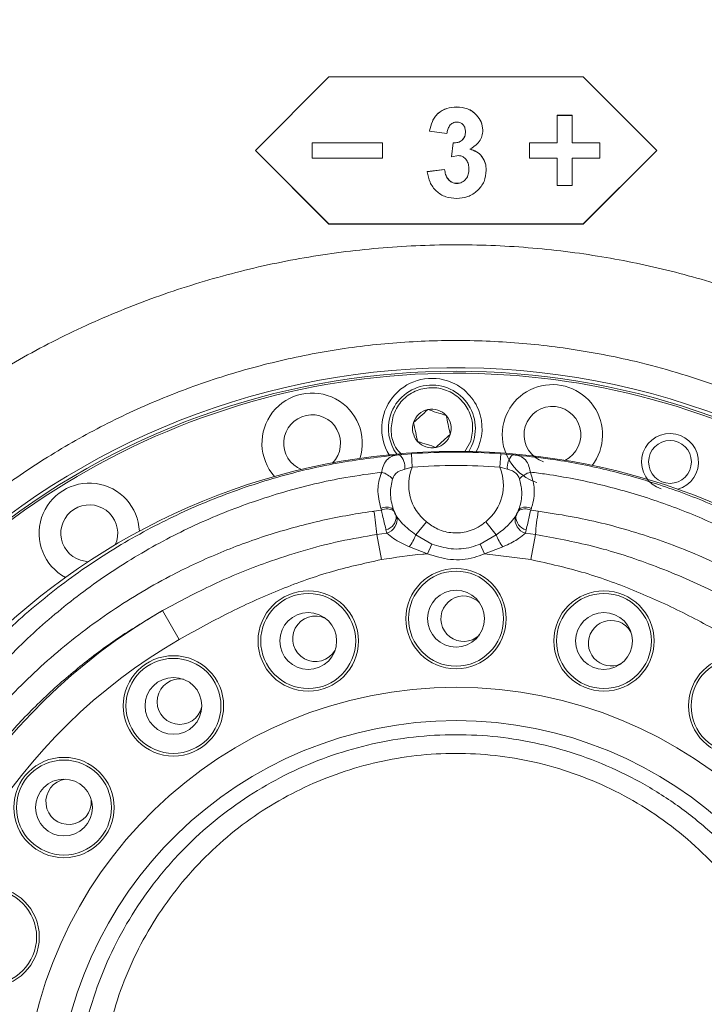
# Model space of a CAD drawing. Header units: millimetres. Extents: x 0 to 16820, y 0 to 11880.
# Tile 26 of 120: x 2656 to 2758, y 8057 to 8204. Entities that reach past the tile are written whole.
import ezdxf

# ---------------------------------------------------------------- set-up
doc = ezdxf.new("R2010")
doc.units = ezdxf.units.MM
doc.header["$LTSCALE"] = 20
doc.linetypes.add('PHANTOM', pattern=[12.7, 6.35, -1.27, 1.27, -1.27, 1.27, -1.27])
doc.styles.add('SLDTEXTSTYLE0', font='TXT', dxfattribs={"width": 0.605})
doc.dimstyles.new('SLDDIMSTYLE0', dxfattribs={"dimtxt": 140, "dimasz": 100, "dimexe": 0, "dimexo": 0.0625, "dimgap": 35, "dimtad": 1, "dimtoh": 1, "dimdec": 0, "dimrnd": 1e-09, "dimzin": 12, "dimdsep": 46, "dimtxsty": 'SLDTEXTSTYLE0', "dimsah": 1, "dimcen": 0.09, "dimadec": 0, "dimazin": 0, "dimtfac": 1, "dimtofl": 0, "dimtmove": 0, "dimatfit": 3, "dimfxl": 0, "dimfrac": 2, "dimtolj": 1, "dimtzin": 12, "dimarcsym": 0})

# ---------------------------------------------------------------- blocks, each defined once
blk = doc.blocks.new('*D5')
at = {"color": 7, "linetype": 'Continuous', "lineweight": 0}
for p, q in [((2720.78, 9015.29), (5150.78, 9015.29)), ((5120.78, 9015.29), (5120.78, 6644.47)), ((2871.03, 6644.47), (5150.78, 6644.47))]:
    blk.add_line(p, q, dxfattribs=at)
for points in [[(5120.78, 9015.29), (5105.78, 8915.29), (5135.78, 8915.29)], [(5120.78, 6644.47), (5135.78, 6744.47), (5105.78, 6744.47)]]:
    blk.add_solid(points, dxfattribs=at)
at = {"color": 7, "linetype": 'Continuous', "lineweight": 0, "insert": (4940.31, 7616), "char_height": 140, "attachment_point": 1, "rotation": 90, "style": 'SLDTEXTSTYLE0'}
blk.add_mtext('2371', dxfattribs=at)

msp = doc.modelspace()

# ---------------------------------------------------------------- linework, layer by layer
at = {"color": 7, "linetype": 'Continuous', "lineweight": 0}
for p, q in [((2701.78, 8195.47), (2690.78, 8184.47)), ((2739.78, 8195.47), (2701.78, 8195.47)), ((2750.78, 8184.47), (2739.78, 8195.47)), ((2720.88, 8190.97), (2720.88, 8190.98)), ((2723.86, 8189.75), (2723.86, 8189.76)), ((2735.91, 8189.73), (2735.91, 8189.72)), ((2738.16, 8189.73), (2735.91, 8189.73)), ((2738.16, 8189.72), (2735.91, 8189.72)), ((2735.91, 8185.59), (2735.91, 8189.72)), ((2738.16, 8189.73), (2738.16, 8189.72)), ((2738.16, 8185.59), (2738.16, 8189.72)), ((2716.82, 8187.37), (2716.82, 8187.39)), ((2719.42, 8186.99), (2716.82, 8187.37)), ((2724.78, 8187.5), (2724.78, 8187.52)), ((2709.78, 8185.61), (2699.28, 8185.61)), ((2699.28, 8185.61), (2699.28, 8185.59)), ((2709.78, 8185.59), (2699.28, 8185.59)), ((2699.28, 8183.34), (2699.28, 8185.59)), ((2709.78, 8185.61), (2709.78, 8185.59)), ((2709.78, 8183.34), (2709.78, 8185.59)), ((2720.11, 8183.52), (2720.35, 8185.62)), ((2720.11, 8183.5), (2720.35, 8185.6)), ((2720.35, 8185.6), (2720.35, 8185.62)), ((2731.78, 8185.61), (2731.78, 8185.59)), ((2735.91, 8185.61), (2731.78, 8185.61)), ((2731.78, 8183.34), (2731.78, 8185.59)), ((2735.91, 8185.59), (2731.78, 8185.59)), ((2742.28, 8185.61), (2738.16, 8185.61)), ((2742.28, 8185.59), (2738.16, 8185.59)), ((2742.28, 8185.61), (2742.28, 8185.59)), ((2742.28, 8183.34), (2742.28, 8185.59)), ((2690.78, 8184.48), (2701.78, 8173.49)), ((2690.78, 8184.47), (2701.78, 8173.47)), ((2739.78, 8173.49), (2750.78, 8184.48)), ((2739.78, 8173.47), (2750.78, 8184.47)), ((2699.28, 8183.34), (2709.78, 8183.34)), ((2721.14, 8183.7), (2720.11, 8183.5)), ((2720.11, 8183.5), (2720.11, 8183.52)), ((2731.78, 8183.34), (2735.91, 8183.34)), ((2735.91, 8179.22), (2735.91, 8183.34)), ((2738.16, 8183.34), (2742.28, 8183.34)), ((2738.16, 8179.22), (2738.16, 8183.34)), ((2716.48, 8181.32), (2719.07, 8181.64)), ((2716.48, 8181.3), (2719.07, 8181.62)), ((2716.48, 8181.3), (2716.48, 8181.32)), ((2719.07, 8181.62), (2719.07, 8181.64)), ((2725.3, 8181.51), (2725.3, 8181.53)), ((2720.9, 8179.54), (2720.9, 8179.56)), ((2735.91, 8179.22), (2738.16, 8179.22)), ((2701.78, 8173.49), (2701.78, 8173.47)), ((2701.78, 8173.49), (2739.78, 8173.49)), ((2701.78, 8173.47), (2739.78, 8173.47)), ((2739.78, 8173.49), (2739.78, 8173.47)), ((2727.47, 8139.13), (2729.23, 8138.98)), ((2664.62, 8123.2), (2665.8, 8122.99))]:
    msp.add_line(p, q, dxfattribs=at)
at = {"color": 8, "linetype": 'Continuous', "lineweight": 0}
for p, q in [((2722.03, 8139.34), (2722.97, 8141.02)), ((2712.34, 8138.98), (2714.1, 8139.13)), ((2714.23, 8137.14), (2714.1, 8139.13)), ((2727.34, 8137.14), (2727.47, 8139.13)), ((2714.23, 8137.14), (2713.11, 8136.81)), ((2728.45, 8136.81), (2727.34, 8137.14)), ((2709.63, 8130.68), (2709.53, 8130.97)), ((2732.04, 8130.97), (2731.94, 8130.68)), ((2708.5, 8130.53), (2709.63, 8130.68)), ((2711.39, 8130.86), (2711.47, 8130.62)), ((2711.85, 8129.83), (2711.93, 8129.7)), ((2729.64, 8129.7), (2729.72, 8129.83)), ((2730.1, 8130.62), (2730.18, 8130.86)), ((2731.94, 8130.68), (2733.07, 8130.53)), ((2714.79, 8127), (2716.35, 8128.95)), ((2726.78, 8127), (2725.21, 8128.95)), ((2708.92, 8127.06), (2710.42, 8127.27)), ((2709.61, 8123.3), (2708.92, 8127.06)), ((2710.42, 8127.27), (2710.3, 8127.74)), ((2714.79, 8127), (2717.16, 8125.63)), ((2724.4, 8125.63), (2726.78, 8127)), ((2731.26, 8127.74), (2731.15, 8127.27)), ((2731.15, 8127.27), (2732.65, 8127.06)), ((2731.95, 8123.3), (2732.65, 8127.06)), ((2716.53, 8124.17), (2713.8, 8125.2)), ((2716.53, 8124.17), (2717.16, 8125.63)), ((2725.04, 8124.17), (2724.4, 8125.63)), ((2727.77, 8125.2), (2725.04, 8124.17)), ((2731.95, 8123.3), (2725.04, 8124.17)), ((2679.39, 8111.34), (2676.9, 8115.67))]:
    msp.add_line(p, q, dxfattribs=at)
at = {"color": 7, "linetype": 'Continuous', "lineweight": 0, "flags": 128}
msp.add_lwpolyline([(2724.26, 8116.91), (2723.95, 8117.17), (2722.96, 8117.69)], dxfattribs=at)
at = {"color": 7, "linetype": 'Continuous', "lineweight": 0}
for centre, radius in [((2752.77, 8137.9), 3.2), ((2720.78, 8114.47), 7.5), ((2698.68, 8111.13), 7.5), ((2720.78, 8114.47), 4.25), ((2742.89, 8111.13), 7.5), ((2698.68, 8111.13), 4.25), ((2742.89, 8111.13), 4.25), ((2678.53, 8101.43), 7.5), ((2763.03, 8101.43), 7.5), ((2678.53, 8101.43), 4.25), ((2662.15, 8086.23), 7.5), ((2662.15, 8086.23), 4.25), ((2650.97, 8066.87), 7.5)]:
    msp.add_circle(centre, radius, dxfattribs=at)
at = {"color": 8, "linetype": 'Continuous', "lineweight": 0}
for centre in [(2720.78, 8114.47), (2698.68, 8111.13), (2742.89, 8111.13), (2678.53, 8101.43), (2763.03, 8101.43), (2662.15, 8086.23), (2650.97, 8066.87)]:
    msp.add_circle(centre, 7.1, dxfattribs=at)
at = {"color": 7, "linetype": 'Continuous', "lineweight": 30}
for centre, radius, start, end in [((2720.78, 7139.47), 1875.82, 300, 180), ((1820.78, 7139.47), 975.82, 25.3311, 79.6689)]:
    msp.add_arc(centre, radius, start, end, dxfattribs=at)
at = {"color": 7, "linetype": 'PHANTOM', "lineweight": 30}
msp.add_arc((2720.78, 7139.47), 1203.01, 352.93959, 127.06041, dxfattribs=at)
at = {"color": 7, "linetype": 'Continuous', "lineweight": 0}
for centre, radius, start, end in [((2720.78, 8039.47), 112.5, 342, 162), ((2720.78, 8039.47), 112, 335.7818, 204.2182), ((2720.78, 8039.47), 111.7, 336.0886, 162), ((2717.17, 8142.9), 7.5, 72, 211.6703), ((2717.17, 8142.9), 6.5, 327.8918, 162), ((2717.17, 8142.9), 7.5, 332.3297, 72), ((2735.19, 8141.96), 7.5, 322.3297, 252), ((2699.26, 8140.7), 7.5, 342.3297, 221.6703), ((2717.17, 8142.9), 2.89, 102, 162), ((2717.17, 8142.9), 2.89, 42, 102), ((2735.19, 8141.96), 4.25, 295.8872, 252), ((2699.26, 8140.7), 4.25, 315.8872, 248.1128), ((2717.17, 8142.9), 6.5, 162, 216.1082), ((2717.17, 8142.9), 2.89, 342, 42), ((2717.17, 8142.9), 2.89, 162, 222), ((2717.17, 8142.9), 2.89, 282, 342), ((2752.77, 8137.9), 4.25, 285.8872, 252), ((2717.17, 8142.9), 2.89, 222, 282), ((2720.78, 8039.47), 100, 2.5473, 177.4527), ((2665.94, 8127.24), 7.5, 2.3297, 241.6703), ((2665.94, 8127.24), 4.25, 335.8872, 252), ((2721.91, 8114.46), 3.4, 72, 312.987), ((2699.75, 8111.46), 3.4, 63.2988, 330.1298), ((2743.96, 8110.8), 3.4, 72, 295.8441), ((2743.96, 8110.8), 3.4, 29.013, 72), ((2679.47, 8102.06), 3.4, 80.4414, 347.2728), ((2662.85, 8087.1), 3.4, 97.5845, 4.4155)]:
    msp.add_arc(centre, radius, start, end, dxfattribs=at)
at = {"color": 8, "linetype": 'Continuous', "lineweight": 0}
for centre, radius, start, end in [((2710.46, 8137.09), 2.67, 353.9542, 45.1203), ((2720.78, 8039.47), 99.89, 86.1624, 93.8376), ((2731.11, 8137.09), 2.67, 134.8797, 186.0458), ((2720.78, 8134.47), 7.08, 157.8058, 231.2228), ((2720.78, 8039.47), 97.89, 86.1624, 93.8376), ((2720.78, 8134.47), 7.08, 308.7772, 22.1942), ((2708.45, 8132.57), 4, 44.6229, 72.1699), ((2733.11, 8132.57), 4, 107.8301, 135.3771), ((2710.36, 8129.24), 1.91, 57.696, 115.9462), ((2731.2, 8129.24), 1.91, 64.0538, 122.304), ((2667.61, 8123.87), 41.43, 4.4062, 9.2504), ((2710.5, 8128.98), 1.9, 59.3368, 117.2271), ((2709.74, 8129.77), 2.11, 285.4494, 1.4386), ((2709.85, 8129.31), 2.12, 285.645, 10.6886), ((2720.78, 8134.47), 10.06, 200.9796, 207.441), ((2731.72, 8129.31), 2.12, 169.3114, 254.355), ((2731.83, 8129.77), 2.11, 178.5614, 254.5506), ((2720.78, 8134.47), 10.06, 332.559, 339.0204), ((2731.07, 8128.98), 1.9, 62.7729, 120.6632), ((2773.96, 8123.87), 41.43, 170.7496, 175.5938), ((2706.63, 8130.29), 8.79, 324.5997, 338.0303), ((2734.93, 8130.29), 8.79, 201.9697, 215.4003), ((2720.78, 8039.47), 87.93, 119.9393, 177.4527), ((2720.78, 8039.47), 82.94, 119.9393, 177.4527), ((2720.78, 8039.47), 64.74, 1.6236, 178.3764), ((2720.78, 8039.47), 59.75, 1.6236, 178.3764)]:
    msp.add_arc(centre, radius, start, end, dxfattribs=at)
at = {"color": 7, "linetype": 'Continuous', "lineweight": 0}
for points, knots in [([(2716.82, 8187.39), (2716.94, 8187.87), (2717.11, 8188.6), (2717.59, 8189.49), (2718.26, 8190.23), (2719.38, 8190.86), (2720.38, 8190.94), (2720.88, 8190.98)], [0, 0, 0, 0, 0.250173, 0.375604, 0.500826, 0.750253, 1, 1, 1, 1]), ([(2716.82, 8187.37), (2716.94, 8187.86), (2717.11, 8188.59), (2717.59, 8189.47), (2718.26, 8190.22), (2719.38, 8190.84), (2720.38, 8190.93), (2720.88, 8190.97)], [0, 0, 0, 0, 0.25023, 0.375681, 0.500908, 0.750308, 1, 1, 1, 1]), ([(2720.88, 8190.98), (2721.43, 8190.93), (2722.27, 8190.86), (2723.26, 8190.34), (2723.66, 8189.96), (2723.86, 8189.76)], [0, 0, 0, 0, 0.499131, 0.749509, 1, 1, 1, 1]), ([(2720.88, 8190.97), (2721.43, 8190.92), (2722.27, 8190.85), (2723.26, 8190.32), (2723.66, 8189.94), (2723.86, 8189.75)], [0, 0, 0, 0, 0.499094, 0.749478, 1, 1, 1, 1]), ([(2720.9, 8188.72), (2720.79, 8188.71), (2720.58, 8188.7), (2720.29, 8188.58), (2720.03, 8188.4), (2719.74, 8188.09), (2719.51, 8187.61), (2719.45, 8187.19), (2719.42, 8186.99)], [0, 0, 0, 0, 0.12515, 0.250154, 0.371416, 0.500275, 0.749674, 1, 1, 1, 1]), ([(2722.19, 8187.28), (2722.18, 8187.46), (2722.16, 8187.73), (2722.02, 8188.07), (2721.87, 8188.3), (2721.67, 8188.49), (2721.36, 8188.68), (2721.08, 8188.7), (2720.9, 8188.72)], [0, 0, 0, 0, 0.250074, 0.376577, 0.500478, 0.62565, 0.750776, 1, 1, 1, 1]), ([(2723.86, 8189.76), (2724.12, 8189.43), (2724.65, 8188.78), (2724.74, 8187.94), (2724.78, 8187.52)], [0, 0, 0, 0, 0.500474, 1, 1, 1, 1]), ([(2723.86, 8189.75), (2724.12, 8189.42), (2724.65, 8188.76), (2724.74, 8187.92), (2724.78, 8187.5)], [0, 0, 0, 0, 0.500441, 1, 1, 1, 1]), ([(2720.35, 8185.62), (2720.59, 8185.62), (2720.95, 8185.63), (2721.39, 8185.8), (2721.69, 8186), (2721.92, 8186.28), (2722.14, 8186.7), (2722.17, 8187.05), (2722.19, 8187.29)], [0, 0, 0, 0, 0.249924, 0.375164, 0.500245, 0.625342, 0.750482, 1, 1, 1, 1]), ([(2720.35, 8185.6), (2720.59, 8185.61), (2720.95, 8185.62), (2721.39, 8185.79), (2721.69, 8185.99), (2721.92, 8186.26), (2722.14, 8186.68), (2722.17, 8187.04), (2722.19, 8187.28)], [0, 0, 0, 0, 0.249866, 0.375085, 0.500156, 0.62526, 0.75042, 1, 1, 1, 1]), ([(2724.78, 8187.5), (2724.76, 8187.2), (2724.71, 8186.6), (2724.27, 8185.78), (2723.72, 8185.25), (2723.23, 8184.89), (2722.97, 8184.74), (2722.84, 8184.67)], [0, 0, 0, 0, 0.249672, 0.499327, 0.749357, 0.874655, 1, 1, 1, 1]), ([(2722.84, 8184.68), (2723.19, 8184.58), (2723.89, 8184.36), (2724.7, 8183.6), (2725.22, 8182.62), (2725.28, 8181.89), (2725.3, 8181.53)], [0, 0, 0, 0, 0.250103, 0.499933, 0.749786, 1, 1, 1, 1]), ([(2722.84, 8184.67), (2723.19, 8184.56), (2723.89, 8184.34), (2724.7, 8183.58), (2725.22, 8182.6), (2725.28, 8181.88), (2725.3, 8181.51)], [0, 0, 0, 0, 0.250047, 0.499859, 0.749736, 1, 1, 1, 1]), ([(2722.71, 8181.68), (2722.69, 8181.92), (2722.67, 8182.4), (2722.43, 8182.95), (2722.11, 8183.31), (2721.83, 8183.53), (2721.5, 8183.67), (2721.26, 8183.69), (2721.14, 8183.7)], [0, 0, 0, 0, 0.250274, 0.499556, 0.624734, 0.749845, 0.874778, 1, 1, 1, 1]), ([(2720.84, 8177.29), (2720.3, 8177.34), (2719.47, 8177.4), (2718.48, 8177.89), (2717.62, 8178.55), (2716.78, 8179.68), (2716.58, 8180.76), (2716.48, 8181.3)], [0, 0, 0, 0, 0.249833, 0.375141, 0.500546, 0.750107, 1, 1, 1, 1]), ([(2719.07, 8181.64), (2719.11, 8181.38), (2719.19, 8180.88), (2719.48, 8180.3), (2719.84, 8179.93), (2720.16, 8179.72), (2720.51, 8179.58), (2720.77, 8179.57), (2720.9, 8179.56)], [0, 0, 0, 0, 0.250172, 0.499571, 0.626826, 0.749778, 0.874798, 1, 1, 1, 1]), ([(2719.07, 8181.62), (2719.11, 8181.37), (2719.19, 8180.87), (2719.48, 8180.28), (2719.84, 8179.91), (2720.16, 8179.7), (2720.51, 8179.56), (2720.77, 8179.55), (2720.9, 8179.54)], [0, 0, 0, 0, 0.2502219, 0.4996501, 0.6269026, 0.7498394, 0.8748318, 1, 1, 1, 1]), ([(2725.3, 8181.51), (2725.24, 8180.94), (2725.15, 8180.08), (2724.55, 8179.09), (2723.8, 8178.24), (2722.56, 8177.44), (2721.42, 8177.34), (2720.84, 8177.29)], [0, 0, 0, 0, 0.2495334, 0.3749442, 0.5004267, 0.750048, 1, 1, 1, 1]), ([(2720.9, 8179.56), (2721.03, 8179.57), (2721.29, 8179.58), (2721.66, 8179.72), (2721.99, 8179.93), (2722.36, 8180.31), (2722.66, 8180.91), (2722.69, 8181.44), (2722.71, 8181.7)], [0, 0, 0, 0, 0.125229, 0.250382, 0.375512, 0.500765, 0.749923, 1, 1, 1, 1]), ([(2720.9, 8179.54), (2721.03, 8179.55), (2721.29, 8179.56), (2721.66, 8179.7), (2721.99, 8179.92), (2722.36, 8180.29), (2722.66, 8180.9), (2722.69, 8181.42), (2722.71, 8181.68)], [0, 0, 0, 0, 0.1251948, 0.2503197, 0.3754326, 0.5006826, 0.7498698, 1, 1, 1, 1]), ([(2781.63, 8138.77), (2778, 8140.86), (2770.73, 8145.04), (2759.06, 8149.77), (2747.9, 8153.04), (2737.41, 8154.99), (2727.73, 8155.98), (2718, 8156.16), (2708.28, 8155.53), (2698.63, 8154.06), (2689.12, 8151.78), (2679.83, 8148.72), (2670.85, 8144.89), (2662.24, 8140.31), (2654.03, 8135.01), (2646.3, 8129.05), (2638.54, 8121.92), (2630.9, 8113.53), (2626.31, 8106.89), (2624.01, 8103.57)], [0, 0, 0, 0, 0.070161, 0.1405324, 0.2106951, 0.2649551, 0.3194073, 0.3738596, 0.4281199, 0.482633, 0.5373416, 0.5920493, 0.6465615, 0.7009903, 0.7556155, 0.8102397, 0.8646671, 0.9323337, 1, 1, 1, 1]), ([(2716.57, 8145.73), (2716.19, 8145.38), (2715.47, 8144.74), (2714.76, 8144.09), (2714.43, 8143.79)], [0, 0, 0, 0, 0.534747, 1, 1, 1, 1]), ([(2719.32, 8144.83), (2718.83, 8144.99), (2717.91, 8145.29), (2717, 8145.59), (2716.57, 8145.73)], [0, 0, 0, 0, 0.534747, 1, 1, 1, 1]), ([(2719.92, 8142.01), (2719.81, 8142.52), (2719.61, 8143.46), (2719.41, 8144.4), (2719.32, 8144.83)], [0, 0, 0, 0, 0.534747, 1, 1, 1, 1]), ([(2714.43, 8143.79), (2714.53, 8143.29), (2714.73, 8142.35), (2714.93, 8141.41), (2715.03, 8140.97)], [0, 0, 0, 0, 0.5347467, 1, 1, 1, 1]), ([(2717.77, 8140.08), (2718.15, 8140.42), (2718.87, 8141.07), (2719.58, 8141.71), (2719.92, 8142.01)], [0, 0, 0, 0, 0.534747, 1, 1, 1, 1]), ([(2715.03, 8140.97), (2715.52, 8140.81), (2716.43, 8140.51), (2717.35, 8140.22), (2717.77, 8140.08)], [0, 0, 0, 0, 0.534747, 1, 1, 1, 1])]:
    msp.add_open_spline(points, degree=3, knots=knots, dxfattribs=at)
at = {"color": 8, "linetype": 'Continuous', "lineweight": 0}
for points, knots in [([(2627.97, 8132.61), (2630.67, 8135.11), (2636.06, 8140.11), (2644.9, 8146.74), (2654.25, 8152.69), (2664.13, 8157.85), (2674.46, 8162.18), (2685.11, 8165.65), (2696, 8168.21), (2707.08, 8169.82), (2718.28, 8170.5), (2729.49, 8170.25), (2740.43, 8169.07), (2751.05, 8167.03), (2761.28, 8164.18), (2771.29, 8160.58), (2777.67, 8157.53), (2780.86, 8156.01)], [0, 0, 0, 0, 0.066783, 0.133681, 0.200463, 0.268109, 0.335995, 0.40388, 0.471524, 0.539231, 0.60718, 0.675129, 0.742836, 0.807024, 0.871417, 0.935811, 1, 1, 1, 1]), ([(2711.37, 8144.79), (2711.22, 8144.01), (2710.91, 8142.44), (2711.46, 8140.3), (2712.32, 8139.34), (2712.66, 8138.96)], [0, 0, 0, 0, 0.38092, 0.761839, 1, 1, 1, 1]), ([(2622.59, 8043.83), (2622.7, 8045.99), (2622.97, 8051.06), (2624.15, 8058.96), (2626.15, 8067.47), (2628.88, 8075.74), (2632.6, 8084.42), (2637.55, 8093.35), (2643.88, 8102.3), (2650.97, 8110.29), (2658.67, 8117.29), (2666.85, 8123.31), (2675.51, 8128.41), (2684.58, 8132.56), (2693.92, 8135.73), (2703.21, 8137.95), (2709.42, 8138.65), (2712.34, 8138.98)], [0, 0, 0, 0, 0.045061, 0.106189, 0.167546, 0.228911, 0.29005, 0.367477, 0.445127, 0.522549, 0.593588, 0.664806, 0.735823, 0.803739, 0.871837, 0.93973, 1, 1, 1, 1]), ([(2709.68, 8136.38), (2709.7, 8136.49), (2709.78, 8136.99), (2710.06, 8137.81), (2710.68, 8138.53), (2711.42, 8138.84), (2712.01, 8138.94), (2712.26, 8138.97), (2712.34, 8138.98)], [0, 0, 0, 0, 0.067602, 0.309756, 0.588326, 0.840102, 0.945184, 1, 1, 1, 1]), ([(2729.23, 8138.98), (2729.4, 8138.96), (2730.01, 8138.88), (2730.57, 8138.68), (2731.18, 8138.22), (2731.63, 8137.6), (2731.8, 8136.77), (2731.89, 8136.38)], [0, 0, 0, 0, 0.117074, 0.399129, 0.465351, 0.749276, 1, 1, 1, 1]), ([(2729.23, 8138.98), (2731.11, 8138.79), (2735.85, 8138.29), (2743.36, 8136.82), (2751.64, 8134.46), (2759.65, 8131.4), (2767.41, 8127.64), (2774.86, 8123.16), (2781.93, 8118), (2788.51, 8112.26), (2795.13, 8105.36), (2801.54, 8097.13), (2807.43, 8087.5), (2812.22, 8077.24), (2815.77, 8066.45), (2818.2, 8055.28), (2818.72, 8047.65), (2818.98, 8043.83)], [0, 0, 0, 0, 0.038859, 0.097843, 0.157085, 0.216348, 0.275358, 0.336577, 0.398038, 0.459516, 0.520757, 0.600462, 0.68041, 0.760114, 0.839999, 0.920133, 1, 1, 1, 1]), ([(2713.11, 8136.81), (2713.06, 8136.79), (2712.69, 8136.69), (2712.14, 8136.49), (2711.63, 8136.05), (2711.4, 8135.66), (2711.32, 8135.43), (2711.3, 8135.38)], [0, 0, 0, 0, 0.065309, 0.448475, 0.716037, 0.938697, 1, 1, 1, 1]), ([(2730.26, 8135.38), (2730.19, 8135.56), (2730.03, 8135.94), (2729.54, 8136.42), (2728.97, 8136.66), (2728.57, 8136.78), (2728.45, 8136.81)], [0, 0, 0, 0, 0.229112, 0.498316, 0.862868, 1, 1, 1, 1]), ([(2709.68, 8136.38), (2707.88, 8136.13), (2702.93, 8135.45), (2694.98, 8133.54), (2686.01, 8130.45), (2677.31, 8126.43), (2669, 8121.48), (2661.16, 8115.64), (2653.77, 8108.86), (2646.97, 8101.11), (2640.9, 8092.43), (2635.71, 8082.97), (2631.56, 8072.76), (2628.55, 8061.92), (2627, 8052.41), (2626.69, 8046.55), (2626.58, 8044.47)], [0, 0, 0, 0, 0.039406, 0.10844, 0.177691, 0.246752, 0.319234, 0.391924, 0.464432, 0.543723, 0.623244, 0.702543, 0.786207, 0.870136, 0.953783, 1, 1, 1, 1]), ([(2709.53, 8130.97), (2709.31, 8131.91), (2708.91, 8133.62), (2709.31, 8135.46), (2709.64, 8136.28), (2709.68, 8136.38)], [0, 0, 0, 0, 0.5222048, 0.9398949, 1, 1, 1, 1]), ([(2711.3, 8135.38), (2711.14, 8134.66), (2710.78, 8133.15), (2711.18, 8131.65), (2711.39, 8130.86)], [0, 0, 0, 0, 0.4772605, 1, 1, 1, 1]), ([(2730.18, 8130.86), (2730.23, 8131.01), (2730.51, 8131.85), (2730.73, 8133.4), (2730.41, 8134.75), (2730.26, 8135.38)], [0, 0, 0, 0, 0.0985104, 0.5799083, 1, 1, 1, 1]), ([(2814.99, 8044.47), (2814.74, 8048.16), (2814.24, 8055.56), (2811.92, 8066.38), (2808.52, 8076.83), (2803.93, 8086.76), (2798.29, 8096.1), (2792.15, 8104.07), (2785.79, 8110.76), (2779.49, 8116.33), (2772.7, 8121.34), (2765.56, 8125.68), (2758.11, 8129.33), (2750.42, 8132.3), (2742.47, 8134.59), (2736.24, 8135.82), (2732.69, 8136.28), (2731.89, 8136.38)], [0, 0, 0, 0, 0.081925, 0.16412, 0.246063, 0.327729, 0.409642, 0.491306, 0.553842, 0.616618, 0.679374, 0.741882, 0.801881, 0.862142, 0.92238, 0.982347, 1, 1, 1, 1]), ([(2731.89, 8136.38), (2732.12, 8135.64), (2732.63, 8134.04), (2732.42, 8132.16), (2732.1, 8131.14), (2732.04, 8130.97)], [0, 0, 0, 0, 0.42015, 0.901738, 1, 1, 1, 1]), ([(2628.75, 8044.17), (2629.06, 8047.69), (2629.69, 8054.74), (2632.14, 8065.02), (2635.62, 8074.93), (2640.23, 8084.34), (2645.84, 8093.15), (2652.46, 8101.34), (2660.07, 8108.79), (2668.59, 8115.39), (2677.03, 8120.49), (2685.11, 8124.28), (2692.6, 8127.05), (2700.33, 8129.17), (2705.68, 8130.15), (2708.42, 8130.52), (2708.5, 8130.53)], [0, 0, 0, 0, 0.082914, 0.166103, 0.249035, 0.331718, 0.414651, 0.497334, 0.581934, 0.666806, 0.751373, 0.812926, 0.874737, 0.93653, 0.998057, 1, 1, 1, 1]), ([(2710.3, 8127.74), (2710.27, 8127.85), (2710.18, 8128.26), (2709.98, 8129.1), (2709.77, 8130.01), (2709.66, 8130.51), (2709.63, 8130.68)], [0, 0, 0, 0, 0.1368, 0.481897, 0.829644, 1, 1, 1, 1]), ([(2711.47, 8130.62), (2711.49, 8130.58), (2711.53, 8130.45), (2711.6, 8130.3), (2711.69, 8130.11), (2711.77, 8129.96), (2711.83, 8129.86), (2711.85, 8129.83)], [0, 0, 0, 0, 0.166237, 0.454599, 0.506052, 0.855713, 1, 1, 1, 1]), ([(2711.93, 8129.7), (2712.2, 8129.35), (2712.94, 8128.39), (2714.07, 8127.54), (2714.79, 8127)], [0, 0, 0, 0, 0.363666, 1, 1, 1, 1]), ([(2726.78, 8127), (2726.9, 8127.09), (2727.63, 8127.6), (2728.71, 8128.5), (2729.37, 8129.36), (2729.64, 8129.7)], [0, 0, 0, 0, 0.108039, 0.640883, 1, 1, 1, 1]), ([(2729.72, 8129.83), (2729.77, 8129.91), (2729.86, 8130.07), (2730, 8130.36), (2730.06, 8130.54), (2730.1, 8130.62)], [0, 0, 0, 0, 0.37658, 0.686638, 1, 1, 1, 1]), ([(2731.94, 8130.68), (2731.87, 8130.36), (2731.73, 8129.73), (2731.49, 8128.67), (2731.34, 8128.06), (2731.26, 8127.74)], [0, 0, 0, 0, 0.321911, 0.636398, 1, 1, 1, 1]), ([(2733.07, 8130.53), (2734.67, 8130.29), (2739.41, 8129.58), (2747.15, 8127.66), (2756.08, 8124.5), (2764.71, 8120.4), (2772.93, 8115.38), (2780.64, 8109.48), (2787.85, 8102.67), (2794.4, 8094.93), (2800.18, 8086.33), (2804.69, 8077.7), (2808.04, 8069.23), (2810.42, 8061.06), (2812.12, 8052.69), (2812.59, 8047), (2812.82, 8044.17)], [0, 0, 0, 0, 0.03736, 0.110405, 0.183678, 0.256747, 0.332982, 0.409439, 0.485696, 0.567729, 0.650006, 0.73204, 0.7989, 0.866034, 0.933157, 1, 1, 1, 1]), ([(2716.35, 8128.95), (2716.89, 8128.55), (2718.07, 8127.69), (2720.28, 8127.19), (2722.72, 8127.4), (2724.33, 8128.25), (2725.11, 8128.87), (2725.21, 8128.95)], [0, 0, 0, 0, 0.208327, 0.449562, 0.688028, 0.959776, 1, 1, 1, 1]), ([(2676.9, 8115.67), (2679.41, 8117.02), (2684.45, 8119.72), (2691.54, 8122.61), (2697.91, 8124.68), (2703.39, 8126.11), (2707.1, 8126.74), (2708.92, 8127.06)], [0, 0, 0, 0, 0.251099, 0.504065, 0.67088, 0.838409, 1, 1, 1, 1]), ([(2713.8, 8125.2), (2712.95, 8125.6), (2711.63, 8126.22), (2710.74, 8126.99), (2710.42, 8127.27)], [0, 0, 0, 0, 0.639546, 1, 1, 1, 1]), ([(2731.15, 8127.27), (2730.83, 8126.99), (2730.04, 8126.31), (2728.75, 8125.64), (2727.91, 8125.26), (2727.77, 8125.2)], [0, 0, 0, 0, 0.355919, 0.890029, 1, 1, 1, 1]), ([(2732.65, 8127.06), (2735.51, 8126.53), (2741.26, 8125.48), (2749.9, 8122.7), (2757.74, 8119.42), (2762.62, 8116.78), (2764.67, 8115.67)], [0, 0, 0, 0, 0.2541537, 0.5110949, 0.7944262, 1, 1, 1, 1]), ([(2717.16, 8125.63), (2718.11, 8125.33), (2720.03, 8124.73), (2722.57, 8124.95), (2723.96, 8125.47), (2724.4, 8125.63)], [0, 0, 0, 0, 0.400523, 0.806964, 1, 1, 1, 1]), ([(2716.53, 8124.17), (2716.3, 8124.15), (2713.98, 8123.98), (2711.68, 8123.62), (2709.61, 8123.3)], [0, 0, 0, 0, 0.099374, 1, 1, 1, 1]), ([(2725.04, 8124.17), (2724.52, 8123.97), (2722.9, 8123.36), (2719.91, 8123.09), (2717.65, 8123.81), (2716.53, 8124.17)], [0, 0, 0, 0, 0.189869, 0.597108, 1, 1, 1, 1]), ([(2709.61, 8123.3), (2707, 8122.72), (2701.75, 8121.56), (2694.11, 8118.75), (2686.62, 8115.37), (2681.8, 8112.68), (2679.39, 8111.34)], [0, 0, 0, 0, 0.245428, 0.493594, 0.746164, 1, 1, 1, 1]), ([(2762.18, 8111.34), (2759.85, 8112.64), (2755.18, 8115.24), (2747.8, 8118.61), (2740.09, 8121.49), (2734.67, 8122.69), (2731.95, 8123.3)], [0, 0, 0, 0, 0.24512, 0.491204, 0.744302, 1, 1, 1, 1]), ([(2676.9, 8115.67), (2674.88, 8114.47), (2670.84, 8112.08), (2665.15, 8107.89), (2659.75, 8103.28), (2654.66, 8098.13), (2649.93, 8092.52), (2645.6, 8086.39), (2641.77, 8079.86), (2638.51, 8073.01), (2635.87, 8065.96), (2633.84, 8058.69), (2632.37, 8051.17), (2631.95, 8046.01), (2631.74, 8043.43)], [0, 0, 0, 0, 0.078446, 0.156895, 0.237339, 0.317784, 0.401861, 0.485938, 0.572324, 0.658707, 0.742801, 0.826891, 0.913447, 1, 1, 1, 1]), ([(2663.74, 8041.08), (2663.8, 8042.45), (2663.94, 8045.98), (2664.81, 8051.62), (2666.48, 8057.9), (2668.84, 8063.91), (2671.84, 8069.56), (2675.41, 8074.81), (2679.52, 8079.61), (2684.1, 8083.89), (2689.08, 8087.62), (2694.44, 8090.79), (2700.1, 8093.35), (2706, 8095.28), (2712.11, 8096.58), (2718.37, 8097.18), (2724.68, 8097.1), (2731, 8096.32), (2737.25, 8094.81), (2743.33, 8092.59), (2749.16, 8089.7), (2754.64, 8086.12), (2759.7, 8081.92), (2764.25, 8077.19), (2768.21, 8071.95), (2771.56, 8066.3), (2774.24, 8060.32), (2776.19, 8054.06), (2777.48, 8047.63), (2777.71, 8043.26), (2777.83, 8041.08)], [0, 0, 0, 0, 0.023282, 0.060114, 0.097062, 0.133895, 0.169843, 0.205899, 0.241845, 0.276883, 0.312025, 0.34706, 0.381764, 0.416573, 0.451274, 0.486482, 0.521805, 0.557014, 0.593227, 0.629564, 0.665782, 0.702785, 0.739915, 0.776923, 0.814062, 0.851322, 0.888463, 0.925603, 0.962861, 1, 1, 1, 1]), ([(2774.09, 8041.7), (2773.98, 8043.75), (2773.76, 8047.84), (2772.57, 8053.88), (2770.75, 8059.75), (2768.24, 8065.37), (2765.12, 8070.68), (2761.43, 8075.59), (2757.17, 8080.04), (2752.45, 8083.98), (2747.32, 8087.35), (2741.87, 8090.07), (2736.19, 8092.15), (2730.34, 8093.57), (2724.43, 8094.31), (2718.52, 8094.38), (2712.67, 8093.81), (2706.96, 8092.6), (2701.44, 8090.78), (2696.14, 8088.38), (2691.14, 8085.4), (2686.48, 8081.89), (2682.2, 8077.87), (2678.37, 8073.36), (2675.03, 8068.43), (2672.23, 8063.12), (2670.03, 8057.48), (2668.48, 8051.59), (2667.66, 8046.29), (2667.53, 8042.98), (2667.48, 8041.7)], [0, 0, 0, 0, 0.037232, 0.074582, 0.111815, 0.149019, 0.186341, 0.223542, 0.260541, 0.297661, 0.334654, 0.370788, 0.407041, 0.44317, 0.478264, 0.513474, 0.548568, 0.583182, 0.617906, 0.652524, 0.687537, 0.722659, 0.757678, 0.793673, 0.829779, 0.865778, 0.902701, 0.939738, 0.976661, 1, 1, 1, 1])]:
    msp.add_open_spline(points, degree=3, knots=knots, dxfattribs=at)
msp.add_open_spline([(2722.97, 8141.02), (2723.13, 8141.81), (2723.45, 8143.38), (2722.74, 8145.75), (2721.24, 8147.66), (2719.11, 8148.86), (2716.68, 8149.14), (2714.34, 8148.48), (2712.37, 8146.98), (2711.7, 8145.52), (2711.37, 8144.79)], degree=3, dxfattribs=at)

# ---------------------------------------------------------------- dimensions: what is measured, and where the dimension line sits
at = {"color": 7, "linetype": 'Continuous', "lineweight": 0}
dim = msp.add_linear_dim(base=(5120.78, 6644.47), p1=(2720.78, 9015.29), p2=(2871.03, 6644.47), angle=90, dimstyle='SLDDIMSTYLE0', dxfattribs=at)
dim.commit()
dim.dimension.update_dxf_attribs({"geometry": '*D5', "text_midpoint": (5120.78, 7829.88), "dimtype": 160})

doc.saveas('drawing.dxf')
